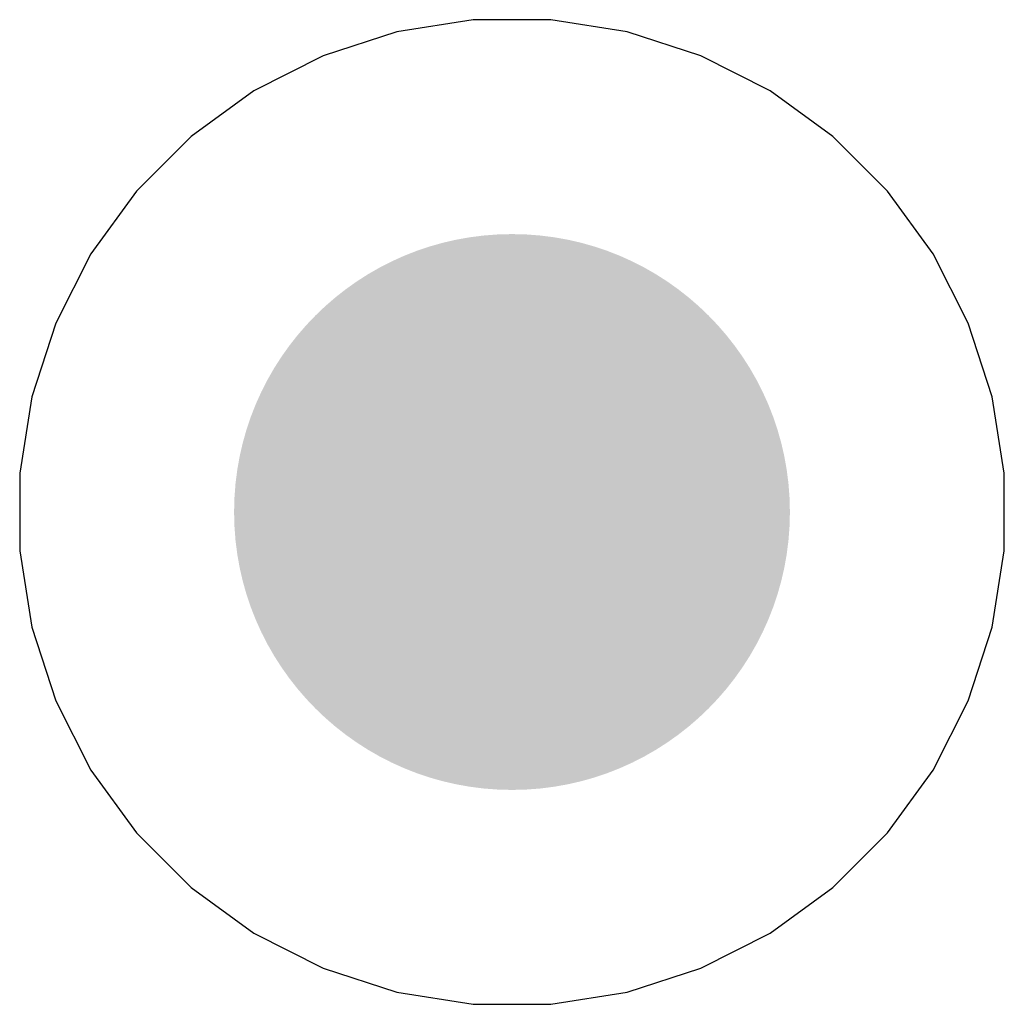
# Model space of a CAD drawing. Header units: inches. Extents: x 0 to 140, y 0 to 140.
# Tile 16 of 20: x 67 to 73, y 67 to 73. Entities that reach past the tile are written whole.
import ezdxf

# ---------------------------------------------------------------- set-up
doc = ezdxf.new("R2010")
doc.units = ezdxf.units.IN
doc.layers.add('BOTTOM', color=5, linetype='Continuous')
doc.layers.add('Pad Holes', color=156, linetype='Continuous')

msp = doc.modelspace()

# ---------------------------------------------------------------- hatches: boundary and pattern name
at = {"layer": 'BOTTOM'}
h = msp.add_hatch(color=5, dxfattribs=at)
edge = h.paths.add_edge_path()
edge.add_arc((70, 69.9997), 1.5, 0, 360)
at = {"layer": 'Pad Holes'}
h = msp.add_hatch(color=7, dxfattribs=at)
edge = h.paths.add_edge_path()
edge.add_arc((70, 69.9997), 1.75, 0, 360)

# ---------------------------------------------------------------- linework, layer by layer
at = {"layer": 'BOTTOM'}
for p, q in [((69.756, 73.0997), (69.2741, 73.0234)), ((70.244, 73.0997), (69.756, 73.0997)), ((70.7259, 73.0234), (70.244, 73.0997)), ((69.2741, 73.0234), (68.81, 72.8726)), ((71.19, 72.8726), (70.7259, 73.0234)), ((68.81, 72.8726), (68.3753, 72.6511)), ((71.6248, 72.6511), (71.19, 72.8726)), ((68.3753, 72.6511), (67.9805, 72.3643)), ((72.0195, 72.3643), (71.6248, 72.6511)), ((67.9805, 72.3643), (67.6355, 72.0193)), ((72.3646, 72.0193), (72.0195, 72.3643)), ((67.6355, 72.0193), (67.3487, 71.6245)), ((72.6514, 71.6245), (72.3646, 72.0193)), ((67.3487, 71.6245), (67.1271, 71.1897)), ((72.8729, 71.1897), (72.6514, 71.6245)), ((67.1271, 71.1897), (66.9763, 70.7257)), ((73.0237, 70.7257), (72.8729, 71.1897)), ((66.9763, 70.7257), (66.9, 70.2437)), ((73.1, 70.2437), (73.0237, 70.7257)), ((66.9, 70.2437), (66.9, 69.7558)), ((73.1, 69.7558), (73.1, 70.2437)), ((66.9, 69.7558), (66.9763, 69.2738)), ((73.0237, 69.2738), (73.1, 69.7558)), ((66.9763, 69.2738), (67.1271, 68.8098)), ((72.8729, 68.8098), (73.0237, 69.2738)), ((67.1271, 68.8098), (67.3487, 68.375)), ((72.6514, 68.375), (72.8729, 68.8098)), ((67.3487, 68.375), (67.6355, 67.9802)), ((72.3646, 67.9802), (72.6514, 68.375)), ((67.6355, 67.9802), (67.9805, 67.6352)), ((72.0195, 67.6352), (72.3646, 67.9802)), ((67.9805, 67.6352), (68.3753, 67.3484)), ((71.6248, 67.3484), (72.0195, 67.6352)), ((68.3753, 67.3484), (68.81, 67.1269)), ((71.19, 67.1269), (71.6248, 67.3484)), ((68.81, 67.1269), (69.2741, 66.9761)), ((70.7259, 66.9761), (71.19, 67.1269)), ((69.2741, 66.9761), (69.756, 66.8997)), ((70.244, 66.8997), (70.7259, 66.9761)), ((69.756, 66.8997), (70.244, 66.8997))]:
    msp.add_line(p, q, dxfattribs=at)

doc.saveas('drawing.dxf')
